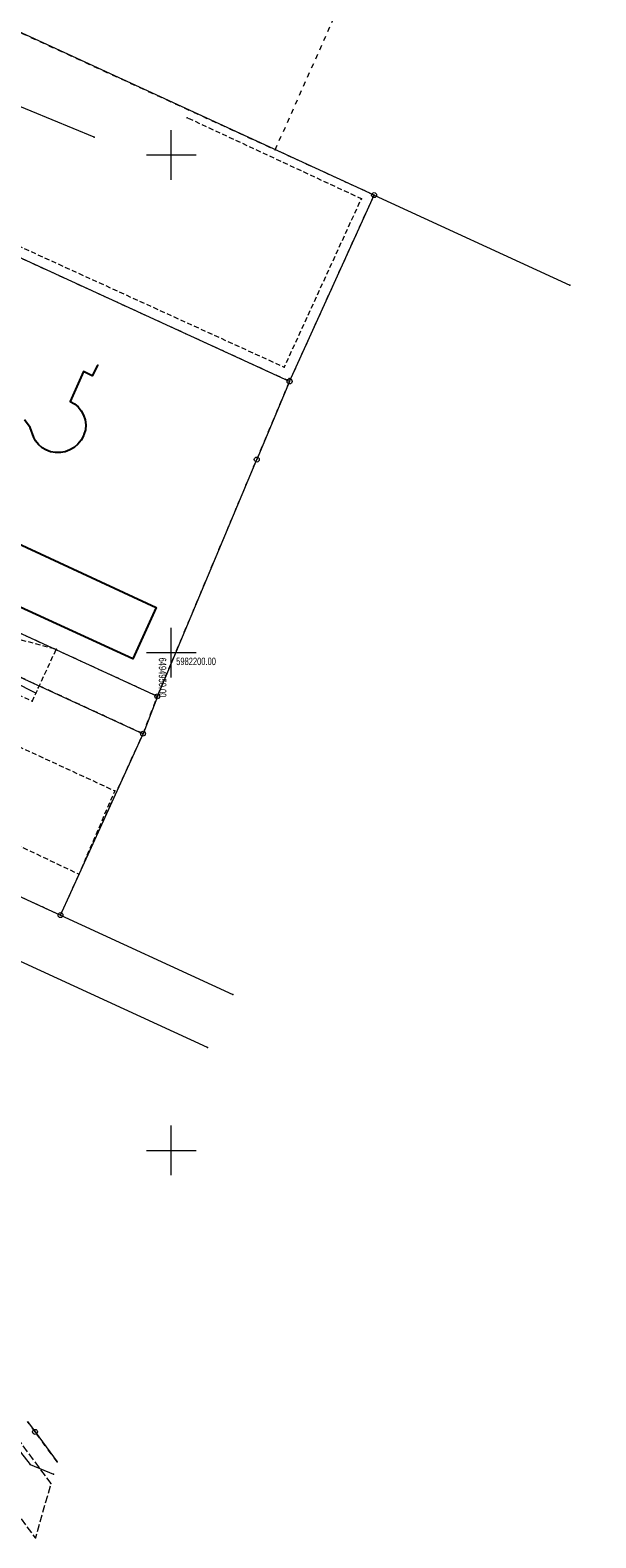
# Model space of a CAD drawing. Extents: x 6456700 to 6518119, y 5963420 to 5980059.
# Tile 149 of 256: x 6512205 to 6512261, y 5965660 to 5965812. Entities that reach past the tile are written whole.
import ezdxf
from ezdxf.enums import TextEntityAlignment as Align

# ---------------------------------------------------------------- set-up
doc = ezdxf.new("R2010")
doc.units = 0
doc.header["$MEASUREMENT"] = 0
for name, pattern in [('L_0_03', [1, 0.5, -0.5]), ('L_0_52', [1, 0.75, -0.25]), ('L_0_5A', [0.75, 0.5, -0.25])]:
    doc.linetypes.add(name, pattern=pattern)
doc.layers.get('0').update_dxf_attribs({"color": 2, "linetype": 'CONTINUOUS', "lineweight": 5})
for name, color, linetype, lineweight in [('202_punkt_graniczny', 7, 'CONTINUOUS', 18), ('218_kontur_uzytku_gruntowego', 96, 'L_0_03', 18), ('219_dzialka_ewidencyjna', 7, 'CONTINUOUS', 18), ('9mm Kreska ciągła', 252, 'CONTINUOUS', 9), ('chodnik', 7, 'CONTINUOUS', 18), ('inny_obiekt_zagospodarowania_terenu', 7, 'CONTINUOUS', 18), ('jezdnia', 7, 'CONTINUOUS', 18), ('kraweznik', 7, 'CONTINUOUS', 18), ('ogrodzenie_trwale', 7, 'CONTINUOUS', 18), ('przewod_elektroenergetyczny_podziemny', 7, 'CONTINUOUS', 18), ('przewod_wodociagowy', 7, 'CONTINUOUS', 18), ('siatka_krzyrzy', 7, 'CONTINUOUS', 18)]:
    doc.layers.add(name, color=color, linetype=linetype, lineweight=lineweight)
doc.styles.get("Standard").update_dxf_attribs({"font": 'txt', "width": 0.75})

# ---------------------------------------------------------------- blocks, each defined once
blk = doc.blocks.new('mdcp_nowa')
for p in [(6494990.08, 5982236.93), (6494956.19, 5982165.67), (6494953.65, 5982160.33), (6494938.17, 5982117.48), (6494938.52, 5982118.71), (6494937.89, 5982116.52), (6494936.34, 5982111.07)]:
    blk.add_point(p)
at = {"layer": '202_punkt_graniczny', "color": 7, "linetype": 'Continuous', "lineweight": 18}
for centre in [(6494970.4, 5982245.96), (6494961.9, 5982227.25), (6494958.6, 5982219.4), (6494948.6, 5982195.61), (6494947.16, 5982191.86), (6494938.86, 5982173.63), (6494936.3, 5982121.72)]:
    blk.add_circle(centre, 0.25, dxfattribs=at)
at = {"layer": '202_punkt_graniczny'}
for p in [(6494970.4, 5982245.96), (6494961.9, 5982227.25), (6494958.6, 5982219.4), (6494948.6, 5982195.61), (6494947.16, 5982191.86), (6494938.86, 5982173.63), (6494936.3, 5982121.72)]:
    blk.add_point(p, dxfattribs=at)
at = {"layer": '218_kontur_uzytku_gruntowego', "lineweight": 18, "flags": 128}
for points in [[(6494960.46, 5982250.52), (6494970.44, 5982272.94)], [(6494929.5, 5982264.73), (6494960.46, 5982250.52)], [(6494970.4, 5982245.96), (6494960.46, 5982250.52)], [(6494961.9, 5982227.25), (6494921.8, 5982245.61)], [(6494961.9, 5982227.25), (6494970.4, 5982245.96)], [(6494958.6, 5982219.4), (6494961.9, 5982227.25)], [(6494948.6, 5982195.61), (6494958.6, 5982219.4)], [(6494948.6, 5982195.61), (6494910.44, 5982213.13)], [(6494947.16, 5982191.86), (6494909.1, 5982209.37)], [(6494947.16, 5982191.86), (6494948.6, 5982195.61)], [(6494938.86, 5982173.63), (6494947.16, 5982191.86)], [(6494934.28, 5982175.74), (6494938.86, 5982173.63)], [(6494936.3, 5982121.72), (6494935.54, 5982122.76)], [(6494938.52, 5982118.71), (6494936.3, 5982121.72)]]:
    blk.add_lwpolyline(points, dxfattribs=at)
at = {"layer": '218_kontur_uzytku_gruntowego'}
for p in [(6494960.46, 5982250.52), (6494960.46, 5982250.52), (6494960.46, 5982250.52), (6494960.46, 5982250.52), (6494970.4, 5982245.96), (6494970.4, 5982245.96), (6494961.9, 5982227.25), (6494961.9, 5982227.25), (6494961.9, 5982227.25), (6494961.9, 5982227.25), (6494958.6, 5982219.4), (6494958.6, 5982219.4), (6494948.6, 5982195.61), (6494948.6, 5982195.61), (6494948.6, 5982195.61), (6494948.6, 5982195.61), (6494947.16, 5982191.86), (6494947.16, 5982191.86), (6494947.16, 5982191.86), (6494947.16, 5982191.86), (6494938.86, 5982173.63), (6494938.86, 5982173.63), (6494936.3, 5982121.72), (6494936.3, 5982121.72)]:
    blk.add_point(p, dxfattribs=at)
at = {"layer": '219_dzialka_ewidencyjna', "color": 3, "linetype": 'Continuous', "lineweight": 18, "flags": 128}
for points in [[(6494970.4, 5982245.96), (6494929.5, 5982264.73)], [(6494961.9, 5982227.25), (6494921.8, 5982245.61)], [(6494961.9, 5982227.25), (6494970.4, 5982245.96)], [(6494970.4, 5982245.96), (6494990.08, 5982236.93)], [(6494961.9, 5982227.25), (6494958.6, 5982219.4)], [(6494948.6, 5982195.61), (6494958.6, 5982219.4)], [(6494948.6, 5982195.61), (6494910.44, 5982213.13)], [(6494909.1, 5982209.37), (6494947.16, 5982191.86)], [(6494948.6, 5982195.61), (6494947.16, 5982191.86)], [(6494938.86, 5982173.63), (6494947.16, 5982191.86)], [(6494902.57, 5982190.31), (6494938.86, 5982173.63)], [(6494938.86, 5982173.63), (6494956.19, 5982165.67)], [(6494953.65, 5982160.33), (6494931.81, 5982170.35)], [(6494935.54, 5982122.76), (6494936.3, 5982121.72)], [(6494936.3, 5982121.72), (6494938.52, 5982118.71)]]:
    blk.add_lwpolyline(points, dxfattribs=at)
at = {"layer": '219_dzialka_ewidencyjna', "color": 3}
for p in [(6494970.4, 5982245.96), (6494970.4, 5982245.96), (6494970.4, 5982245.96), (6494961.9, 5982227.25), (6494961.9, 5982227.25), (6494961.9, 5982227.25), (6494958.6, 5982219.4), (6494958.6, 5982219.4), (6494948.6, 5982195.61), (6494948.6, 5982195.61), (6494948.6, 5982195.61), (6494947.16, 5982191.86), (6494947.16, 5982191.86), (6494947.16, 5982191.86), (6494938.86, 5982173.63), (6494938.86, 5982173.63), (6494938.86, 5982173.63), (6494936.3, 5982121.72), (6494936.3, 5982121.72)]:
    blk.add_point(p, dxfattribs=at)
at = {"layer": 'chodnik', "color": 7, "linetype": 'L_0_5A', "lineweight": 18, "flags": 128}
blk.add_lwpolyline([(6494909.68, 5982210.84), (6494927.57, 5982203.23), (6494938.42, 5982200.36), (6494936.63, 5982196.48), (6494936, 5982195.12), (6494934.19, 5982195.96), (6494932.23, 5982191.69), (6494934.04, 5982190.86), (6494944.31, 5982186.12), (6494940.71, 5982177.73), (6494921.12, 5982187.04), (6494923.66, 5982192.94), (6494926.72, 5982196.2), (6494925.89, 5982199.33), (6494919.86, 5982202.65), (6494914.26, 5982205.07), (6494908.22, 5982206.33)], close=True, dxfattribs=at)
at = {"layer": 'chodnik'}
for p in [(6494938.42, 5982200.36), (6494936.63, 5982196.48), (6494936, 5982195.12), (6494944.31, 5982186.12), (6494940.71, 5982177.73)]:
    blk.add_point(p, dxfattribs=at)
at = {"layer": 'inny_obiekt_zagospodarowania_terenu', "color": 7, "linetype": 'L_0_5A', "lineweight": 18, "flags": 128}
blk.add_lwpolyline([(6494922.25, 5982246.51), (6494961.37, 5982228.68), (6494969.12, 5982245.59), (6494951.6, 5982253.73)], dxfattribs=at)
at = {"layer": 'inny_obiekt_zagospodarowania_terenu'}
for p in [(6494951.6, 5982253.73), (6494969.12, 5982245.59), (6494961.37, 5982228.68)]:
    blk.add_point(p, dxfattribs=at)
at = {"layer": 'jezdnia', "color": 7, "linetype": 'L_0_52', "lineweight": 18, "flags": 128}
blk.add_lwpolyline([(6494906.64, 5982204.07), (6494902.51, 5982191.42), (6494900.83, 5982182.45), (6494900.46, 5982175.05), (6494901.26, 5982168.49), (6494902.39, 5982165.03), (6494903.91, 5982162.32), (6494905.25, 5982160.72), (6494906.57, 5982160.82), (6494907.19, 5982160), (6494909.71, 5982156.82), (6494908.99, 5982155.65), (6494910.46, 5982153.38), (6494916.76, 5982144.94), (6494937.89, 5982116.52), (6494936.34, 5982111.07), (6494913.16, 5982142.2), (6494906.83, 5982150.55), (6494898.97, 5982152.01), (6494895.3, 5982147.67), (6494891.95, 5982135.64), (6494888.64, 5982134.89), (6494891.5, 5982146.29), (6494893.15, 5982153.16), (6494891.97, 5982154.04), (6494892.72, 5982157.79), (6494894.24, 5982158.91), (6494895.79, 5982169.13), (6494894.29, 5982173.33), (6494895.64, 5982177.43), (6494896.84, 5982181.98), (6494898.4, 5982189.84), (6494901.9, 5982203.21), (6494906.14, 5982216.99), (6494910.48, 5982216.25)], close=True, dxfattribs=at)
at = {"layer": 'kraweznik', "color": 7, "linetype": 'Continuous', "lineweight": 25, "flags": 128}
for points in [[(6494942.63, 5982228.89), (6494942.59, 5982228.83), (6494942.06, 5982227.81), (6494941.19, 5982228.25), (6494939.82, 5982225.22), (6494940.26, 5982224.99), (6494940.63, 5982224.68), (6494940.95, 5982224.3), (6494941.19, 5982223.86), (6494941.34, 5982223.38), (6494941.4, 5982222.89), (6494941.36, 5982222.39), (6494941.22, 5982221.91), (6494941.16, 5982221.77), (6494940.93, 5982221.34), (6494940.61, 5982220.95), (6494940.24, 5982220.62), (6494939.81, 5982220.36), (6494939.34, 5982220.19), (6494938.85, 5982220.1), (6494938.35, 5982220.1), (6494937.86, 5982220.19), (6494937.39, 5982220.36), (6494937.03, 5982220.57), (6494936.65, 5982220.9), (6494936.34, 5982221.29), (6494936.17, 5982221.6), (6494935.82, 5982222.61), (6494935.23, 5982223.39)], [(6494931.24, 5982212.52), (6494948.48, 5982204.54), (6494946.14, 5982199.37), (6494911.3, 5982215.33)]]:
    blk.add_lwpolyline(points, dxfattribs=at)
at = {"layer": 'kraweznik'}
for p in [(6494941.19, 5982228.25), (6494942.59, 5982228.83), (6494942.63, 5982228.89), (6494942.06, 5982227.81), (6494939.82, 5982225.22), (6494940.26, 5982224.99), (6494940.63, 5982224.68), (6494940.95, 5982224.3), (6494941.19, 5982223.86), (6494941.34, 5982223.38), (6494935.82, 5982222.61), (6494941.22, 5982221.91), (6494941.36, 5982222.39), (6494941.4, 5982222.89), (6494936.17, 5982221.6), (6494936.34, 5982221.29), (6494936.65, 5982220.9), (6494937.03, 5982220.57), (6494937.39, 5982220.36), (6494939.81, 5982220.36), (6494940.24, 5982220.62), (6494940.61, 5982220.95), (6494940.93, 5982221.34), (6494941.16, 5982221.77), (6494937.86, 5982220.19), (6494938.35, 5982220.1), (6494938.85, 5982220.1), (6494939.34, 5982220.19), (6494948.48, 5982204.54), (6494946.14, 5982199.37)]:
    blk.add_point(p, dxfattribs=at)
at = {"layer": 'ogrodzenie_trwale'}
for p in [(6494970.2, 5982246.01), (6494961.85, 5982227.54), (6494948.54, 5982195.53)]:
    blk.add_point(p, dxfattribs=at)
at = {"layer": 'przewod_elektroenergetyczny_podziemny', "color": 1, "linetype": 'Continuous', "lineweight": 18, "flags": 128}
blk.add_lwpolyline([(6494893.89, 5982172.74), (6494895.24, 5982173.8), (6494901.29, 5982171.69), (6494902.05, 5982165.42), (6494904.53, 5982161.16), (6494915.81, 5982145.98), (6494917.2, 5982145.07), (6494934.43, 5982122.21), (6494934.47, 5982120.15), (6494935.82, 5982118.44), (6494938.17, 5982117.48)], dxfattribs=at)
at = {"layer": 'przewod_elektroenergetyczny_podziemny'}
blk.add_point((6494935.82, 5982118.44), dxfattribs=at)
at = {"layer": 'przewod_wodociagowy', "color": 5, "linetype": 'Continuous', "lineweight": 18, "flags": 128}
for points in [[(6494936.38, 5982195.93), (6494923.54, 5982202.41), (6494908.69, 5982209.25), (6494909.54, 5982228.15), (6494919.34, 5982253.11), (6494907.46, 5982260.41)], [(6494942.26, 5982251.79), (6494923.22, 5982259.63)]]:
    blk.add_lwpolyline(points, dxfattribs=at)
at = {"layer": 'przewod_wodociagowy'}
for p in [(6494942.26, 5982251.79), (6494936.38, 5982195.93)]:
    blk.add_point(p, dxfattribs=at)
at = {"layer": 'siatka_krzyrzy', "linetype": 'Continuous', "lineweight": 18, "flags": 128}
for points in [[(6494950, 5982247.5), (6494950, 5982252.5)], [(6494947.5, 5982250), (6494952.5, 5982250)], [(6494950, 5982197.5), (6494950, 5982202.5)], [(6494947.5, 5982200), (6494952.5, 5982200)], [(6494950, 5982147.5), (6494950, 5982152.5)], [(6494947.5, 5982150), (6494952.5, 5982150)]]:
    blk.add_lwpolyline(points, dxfattribs=at)
at = {"layer": 'siatka_krzyrzy', "lineweight": 15, "width": 0.66}
blk.add_text('6494950.00', height=0.75, rotation=270, dxfattribs=at).set_placement((6494949.5, 5982199.5), align=Align.TOP_LEFT)
blk.add_text('5982200.00', height=0.75, dxfattribs=at).set_placement((6494950.5, 5982199.5), align=Align.TOP_LEFT)

msp = doc.modelspace()

# ---------------------------------------------------------------- block references
at = {"linetype": 'ByBlock'}
msp.add_blockref('mdcp_nowa', (17268.786, -16450.998), dxfattribs=at)

# ---------------------------------------------------------------- next in the draw order: hatches: boundary and pattern name
at = {"layer": '9mm Kreska ciągła'}
h = msp.add_hatch(dxfattribs=at)
h.set_pattern_fill('SAND_AND_LIME', color=4, scale=0.1)
h.set_pattern_definition([(37.5, (6512163.41104, 5965706.02106), (-0.006803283, 0.208096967), [0, -0.16416, 0, -0.1836, 0, -0.1755]), (7.5, (6512163.41104, 5965706.02106), (0.19113588, 0.30479178), [0, -0.08856, 0, -0.14796, 0, -0.0567]), (-32.5, (6512163.2782, 5965706.02106), (0.33632732, 0.00061118), [0, -0.054, 0, -0.1944, 0, -0.2538]), (-42.5, (6512163.2782, 5965706.02106), (0.32466167, 0.09478896), [0, -0.027, 0, -0.12744, 0, -0.1458])])
edge = h.paths.add_edge_path()
edge.add_line((6512494.454, 5966351.121), (6512492.815, 5966327.914))
edge.add_arc((6512641.445, 5966317.419), 149, 175.96099, 178.25385)
edge.add_line((6512492.514, 5966321.96), (6512491.933, 5966302.891))
edge.add_arc((6512440.957, 5966304.445), 51, 348.13301, 358.25385, ccw=False)
edge.add_line((6512490.867, 5966293.957), (6512486.741, 5966274.321))
edge.add_arc((6512500.441, 5966271.442), 14, 168.13301, 189.66075)
edge.add_line((6512486.64, 5966269.093), (6512490.395, 5966247.035))
edge.add_line((6512490.395, 5966247.035), (6512490.607, 5966245.791))
edge.add_arc((6512474.833, 5966243.106), 16, 357.41334, 369.66075, ccw=False)
edge.add_line((6512490.817, 5966242.384), (6512490.724, 5966240.322))
edge.add_arc((6512474.74, 5966241.044), 16, 304.69475, 357.41334, ccw=False)
edge.add_line((6512483.848, 5966227.889), (6512479.157, 5966224.642))
edge.add_arc((6512563.968, 5966102.134), 149, 124.69475, 128.17467)
edge.add_line((6512471.877, 5966219.268), (6512459.798, 5966209.771))
edge.add_arc((6512468.451, 5966198.766), 14, 128.17467, 146.52826)
edge.add_line((6512456.773, 5966206.487), (6512454.137, 5966202.499))
edge.add_arc((6512536.718, 5966147.898), 99, 146.52826, 150.19331)
edge.add_line((6512450.815, 5966197.109), (6512447.264, 5966190.909))
edge.add_arc((6512533.167, 5966141.699), 99, 150.19331, 155.56334)
edge.add_line((6512443.035, 5966182.654), (6512432.867, 5966160.275))
edge.add_arc((6512409.196, 5966171.031), 26, 321.1758, 335.56334, ccw=False)
edge.add_line((6512429.452, 5966154.731), (6512421.621, 5966145))
edge.add_arc((6512409.156, 5966155.031), 16, 309.59305, 321.1758, ccw=False)
edge.add_line((6512419.353, 5966142.701), (6512410.592, 5966135.455))
edge.add_arc((6512400.395, 5966147.785), 16, 291.72006, 309.59305, ccw=False)
edge.add_line((6512406.316, 5966132.921), (6512399.28, 5966130.118))
edge.add_arc((6512417.414, 5966084.597), 49, 111.72006, 118.67866)
edge.add_line((6512393.899, 5966127.586), (6512378.766, 5966119.308))
edge.add_arc((6512390.283, 5966098.252), 24, 118.67866, 130.97644)
edge.add_line((6512374.545, 5966116.372), (6512369.458, 5966111.954))
edge.add_arc((6512385.196, 5966093.834), 24, 130.97644, 144.24742)
edge.add_line((6512365.719, 5966107.857), (6512360.498, 5966100.604))
edge.add_arc((6512392.148, 5966077.817), 39, 144.24742, 151.71864)
edge.add_line((6512357.804, 5966096.296), (6512346.179, 5966074.69))
edge.add_arc((6512310.073, 5966094.116), 41, 323.54004, 331.71864, ccw=False)
edge.add_line((6512343.048, 5966069.751), (6512332.977, 5966056.12))
edge.add_arc((6512291.959, 5966086.427), 51, 314.86874, 323.54004, ccw=False)
edge.add_line((6512327.939, 5966050.283), (6512325.436, 5966047.791))
edge.add_arc((6512381.169, 5965991.802), 79, 134.86874, 142.03498)
edge.add_line((6512318.887, 5966040.401), (6512317.812, 5966039.024))
edge.add_arc((6512348.559, 5966015.032), 39, 142.03498, 151.90193)
edge.add_line((6512314.155, 5966033.4), (6512307.014, 5966020.024))
edge.add_arc((6512085.596, 5966138.241), 251, 330.1315, 331.90193, ccw=False)
edge.add_line((6512303.256, 5966013.24), (6512293.172, 5965995.681))
edge.add_arc((6512509.097, 5965871.676), 249, 150.1315, 153.31422)
edge.add_line((6512286.62, 5965983.501), (6512270.802, 5965952.031))
edge.add_arc((6512493.279, 5965840.205), 249, 153.31422, 155.41165)
edge.add_line((6512266.858, 5965943.813), (6512249.846, 5965906.636))
edge.add_arc((6512203.471, 5965927.857), 51, 325.40047, 335.41165, ccw=False)
edge.add_line((6512245.451, 5965898.897), (6512232.463, 5965880.07))
edge.add_arc((6512313.954, 5965823.854), 99, 145.40047, 150.15364)
edge.add_line((6512228.085, 5965873.124), (6512213.877, 5965848.362))
edge.add_arc((6512299.746, 5965799.092), 99, 150.15364, 156.12969)
edge.add_line((6512209.214, 5965839.154), (6512198.858, 5965815.752))
edge.add_arc((6512518.006, 5965674.523), 349, 156.12969, 156.8073)
edge.add_line((6512197.211, 5965811.968), (6512194.929, 5965806.643))
edge.add_arc((6512331.888, 5965747.963), 149, 156.8073, 160.58951)
edge.add_line((6512191.357, 5965797.481), (6512178.615, 5965761.319))
edge.add_arc((6511941.881, 5965844.735), 251, 339.22463, 340.58951, ccw=False)
edge.add_line((6512176.561, 5965755.704), (6512169.456, 5965736.976))
edge.add_arc((6512195.168, 5965727.222), 27.5, 159.22463, 216.73933)
edge.add_line((6512173.13, 5965710.772), (6512174.444, 5965709.012))
edge.add_line((6512174.444, 5965709.012), (6512170.437, 5965706.021))
edge.add_line((6512170.437, 5965706.021), (6512164.212, 5965719.71))
edge.add_arc((6512161.212, 5965719.741), 3, 359.40734, 370.87144)
edge.add_arc((6512205.039, 5965728.159), 41.628, 165.26056, 190.87144, ccw=False)
edge.add_line((6512164.781, 5965738.75), (6512171.886, 5965757.477))
edge.add_arc((6511941.881, 5965844.735), 246, 339.22463, 340.58951)
edge.add_line((6512173.899, 5965762.981), (6512186.641, 5965799.143))
edge.add_arc((6512331.888, 5965747.963), 154, 156.8073, 160.58951, ccw=False)
edge.add_line((6512190.333, 5965808.612), (6512192.615, 5965813.937))
edge.add_arc((6512518.006, 5965674.523), 354, 156.12969, 156.8073, ccw=False)
edge.add_line((6512194.286, 5965817.775), (6512204.642, 5965841.178))
edge.add_arc((6512299.746, 5965799.092), 104, 150.15364, 156.12969, ccw=False)
edge.add_line((6512209.541, 5965850.851), (6512223.749, 5965875.613))
edge.add_arc((6512313.954, 5965823.854), 104, 145.40047, 150.15364, ccw=False)
edge.add_line((6512228.348, 5965882.91), (6512241.335, 5965901.737))
edge.add_arc((6512203.471, 5965927.857), 46, 325.40047, 335.41165)
edge.add_line((6512245.3, 5965908.717), (6512262.312, 5965945.894))
edge.add_arc((6512493.279, 5965840.205), 254, 153.31422, 155.41165, ccw=False)
edge.add_line((6512266.334, 5965954.276), (6512282.153, 5965985.747))
edge.add_arc((6512509.097, 5965871.676), 254, 150.1315, 153.31422, ccw=False)
edge.add_line((6512288.836, 5965998.171), (6512298.92, 5966015.73))
edge.add_arc((6512085.596, 5966138.241), 246, 330.1315, 331.90193)
edge.add_line((6512302.603, 5966022.379), (6512309.745, 5966035.755))
edge.add_arc((6512348.559, 5966015.032), 44, 142.03498, 151.90193, ccw=False)
edge.add_line((6512313.87, 5966042.1), (6512314.945, 5966043.477))
edge.add_arc((6512381.169, 5965991.802), 84, 134.86874, 142.03498, ccw=False)
edge.add_line((6512321.909, 5966051.335), (6512324.411, 5966053.826))
edge.add_arc((6512291.959, 5966086.427), 46, 314.86874, 323.54004)
edge.add_line((6512328.955, 5966059.091), (6512339.027, 5966072.722))
edge.add_arc((6512310.073, 5966094.116), 36, 323.54004, 331.71864)
edge.add_line((6512341.776, 5966077.059), (6512353.4, 5966098.665))
edge.add_arc((6512392.148, 5966077.817), 44, 144.24742, 151.71864, ccw=False)
edge.add_line((6512356.44, 5966103.526), (6512361.662, 5966110.778))
edge.add_arc((6512385.196, 5966093.834), 29, 130.97644, 144.24742, ccw=False)
edge.add_line((6512366.18, 5966115.728), (6512371.267, 5966120.147))
edge.add_arc((6512390.283, 5966098.252), 29, 118.67866, 130.97644, ccw=False)
edge.add_line((6512376.366, 5966123.695), (6512391.499, 5966131.972))
edge.add_arc((6512417.414, 5966084.597), 54, 111.72006, 118.67866, ccw=False)
edge.add_line((6512397.43, 5966134.763), (6512404.466, 5966137.566))
edge.add_arc((6512400.395, 5966147.785), 11, 291.72006, 309.59305)
edge.add_line((6512407.405, 5966139.308), (6512409.544, 5966141.077))
edge.add_line((6512409.544, 5966141.077), (6512412.36, 5966140.811))
edge.add_line((6512412.36, 5966140.811), (6512417.441, 5966145.013))
edge.add_arc((6512409.156, 5966155.031), 13, 309.59305, 321.1758)
edge.add_line((6512419.284, 5966146.881), (6512427.115, 5966156.612))
edge.add_arc((6512409.196, 5966171.031), 23, 321.1758, 335.56334)
edge.add_line((6512430.135, 5966161.516), (6512434.645, 5966171.44))
edge.add_line((6512434.645, 5966171.44), (6512440.928, 5966185.268))
edge.add_line((6512440.928, 5966185.268), (6512439.963, 5966187.841))
edge.add_arc((6512668.213, 5966069.673), 257.025, 151.22581, 152.62894, ccw=False)
edge.add_line((6512442.925, 5966193.394), (6512446.477, 5966199.594))
edge.add_arc((6512536.718, 5966147.898), 104, 146.52826, 150.19331, ccw=False)
edge.add_line((6512449.966, 5966205.257), (6512452.602, 5966209.244))
edge.add_arc((6512468.451, 5966198.766), 19, 128.17467, 146.52826, ccw=False)
edge.add_line((6512456.708, 5966213.702), (6512468.787, 5966223.198))
edge.add_arc((6512563.968, 5966102.134), 154, 124.69475, 128.17467, ccw=False)
edge.add_line((6512476.311, 5966228.753), (6512481.002, 5966232))
edge.add_arc((6512474.74, 5966241.044), 11, 304.69475, 357.41334)
edge.add_line((6512485.729, 5966240.548), (6512485.822, 5966242.609))
edge.add_arc((6512474.833, 5966243.106), 11, 357.41334, 369.66075)
edge.add_line((6512485.677, 5966244.952), (6512485.4, 5966246.584))
edge.add_line((6512485.4, 5966246.584), (6512485.465, 5966247.035))
edge.add_line((6512485.465, 5966247.035), (6512481.305, 5966271.715))
edge.add_line((6512481.305, 5966271.715), (6512486.925, 5966298.805))
edge.add_line((6512486.925, 5966298.805), (6512487.695, 5966325.335))
edge.add_line((6512487.695, 5966325.335), (6512488.895, 5966340.485))
edge.add_line((6512488.895, 5966340.485), (6512488.714, 5966340.814))
edge.add_line((6512488.714, 5966340.814), (6512489.699, 5966354.77))
edge.add_line((6512489.699, 5966354.77), (6512494.454, 5966351.121))

doc.saveas('drawing.dxf')
